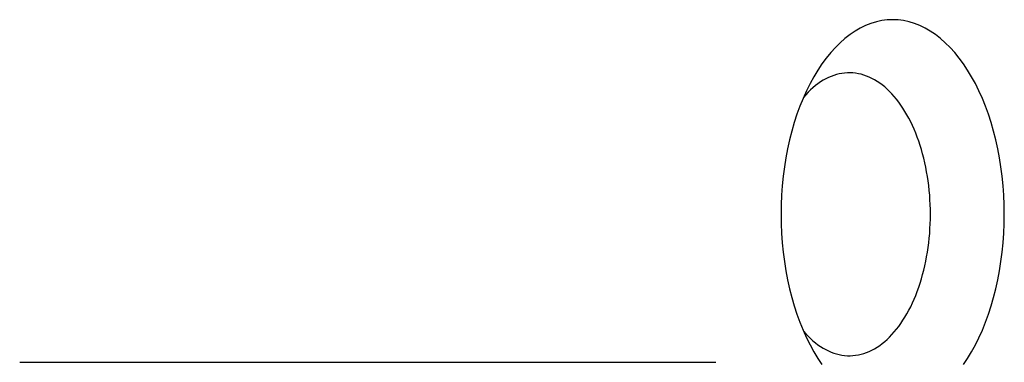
# Model space of a CAD drawing. Extents: x 637 to 3230, y 885 to 2745.
# Tile 16 of 151: x 899 to 926, y 1682 to 1691. Entities that reach past the tile are written whole.
import ezdxf

# ---------------------------------------------------------------- set-up
doc = ezdxf.new("R2010")
doc.units = 0
doc.layers.add('KF_GRAVIS_15_RIGHT', color=7, linetype='CONTINUOUS')

# ---------------------------------------------------------------- blocks, each defined once
blk = doc.blocks.new('KF_GRAVIS_15_RIGHT')
at = {"layer": 'KF_GRAVIS_15_RIGHT'}
for p, q in [((69.6896, -571.5), (85.8573, -571.5)), ((85.8573, -571.5), (89.3684, -571.5))]:
    blk.add_line(p, q, dxfattribs=at)
for points in [[(94.3659, -561.813, 0), (94.2111, -561.82, 0), (94.0567, -561.84, 0), (93.903, -561.873, 0), (93.7504, -561.919, 0), (93.5994, -561.978, 0), (93.4501, -562.05, 0), (93.3031, -562.135, 0), (93.1587, -562.232, 0), (93.0171, -562.341, 0), (92.8788, -562.463, 0), (92.7441, -562.596, 0), (92.6133, -562.74, 0), (92.4867, -562.896, 0), (92.3646, -563.062, 0), (92.2473, -563.238, 0), (92.1352, -563.424, 0), (92.0284, -563.62, 0), (91.9273, -563.824, 0), (91.832, -564.037, 0), (91.7429, -564.258, 0), (91.66, -564.486, 0), (91.5837, -564.721, 0), (91.5141, -564.962, 0), (91.4514, -565.209, 0), (91.3956, -565.46, 0), (91.3471, -565.717, 0), (91.3058, -565.977, 0), (91.2718, -566.24, 0), (91.2454, -566.506, 0), (91.2264, -566.774, 0), (91.215, -567.043, 0), (91.2112, -567.313, 0), (91.215, -567.583, 0), (91.2264, -567.852, 0), (91.2454, -568.12, 0), (91.2718, -568.386, 0), (91.3058, -568.65, 0), (91.3471, -568.91, 0), (91.3956, -569.166, 0), (91.4514, -569.418, 0), (91.5141, -569.665, 0), (91.5837, -569.906, 0), (91.66, -570.141, 0), (91.7429, -570.369, 0), (91.832, -570.59, 0), (91.9273, -570.803, 0), (92.0284, -571.007, 0), (92.1352, -571.202, 0), (92.2473, -571.389, 0), (92.3646, -571.565, 0)], [(96.3672, -571.565, 0), (96.4844, -571.389, 0), (96.5966, -571.202, 0), (96.7033, -571.007, 0), (96.8045, -570.803, 0), (96.8997, -570.59, 0), (96.9889, -570.369, 0), (97.0717, -570.141, 0), (97.1481, -569.906, 0), (97.2177, -569.665, 0), (97.2804, -569.418, 0), (97.3362, -569.166, 0), (97.3847, -568.91, 0), (97.426, -568.65, 0), (97.4599, -568.386, 0), (97.4864, -568.12, 0), (97.5054, -567.852, 0), (97.5168, -567.583, 0), (97.5206, -567.313, 0), (97.5168, -567.043, 0), (97.5054, -566.774, 0), (97.4864, -566.506, 0), (97.4599, -566.24, 0), (97.426, -565.977, 0), (97.3847, -565.717, 0), (97.3362, -565.46, 0), (97.2804, -565.209, 0), (97.2177, -564.962, 0), (97.1481, -564.721, 0), (97.0717, -564.486, 0), (96.9889, -564.258, 0), (96.8997, -564.037, 0), (96.8045, -563.824, 0), (96.7033, -563.62, 0), (96.5966, -563.424, 0), (96.4844, -563.238, 0), (96.3672, -563.062, 0), (96.2451, -562.896, 0), (96.1185, -562.74, 0), (95.9877, -562.596, 0), (95.853, -562.463, 0), (95.7147, -562.341, 0), (95.5731, -562.232, 0), (95.4287, -562.135, 0), (95.2816, -562.05, 0), (95.1324, -561.978, 0), (94.9813, -561.919, 0), (94.8288, -561.873, 0), (94.6751, -561.84, 0), (94.5207, -561.82, 0), (94.3659, -561.813, 0)], [(91.8438, -570.617, 0), (91.9088, -570.692, 0), (91.9752, -570.762, 0), (92.0429, -570.829, 0), (92.1119, -570.892, 0), (92.182, -570.95, 0), (92.2533, -571.005, 0), (92.3256, -571.055, 0), (92.3988, -571.101, 0), (92.4728, -571.142, 0), (92.5476, -571.179, 0), (92.6231, -571.212, 0), (92.6992, -571.24, 0), (92.7758, -571.263, 0), (92.8528, -571.283, 0), (92.9301, -571.297, 0), (93.0077, -571.307, 0), (93.0854, -571.312, 0), (93.1632, -571.313, 0), (93.2409, -571.309, 0), (93.3186, -571.301, 0), (93.396, -571.288, 0), (93.4731, -571.27, 0), (93.5498, -571.248, 0), (93.6261, -571.221, 0), (93.7018, -571.19, 0), (93.7768, -571.155, 0), (93.8511, -571.115, 0), (93.9246, -571.07, 0), (93.9972, -571.022, 0), (94.0688, -570.969, 0), (94.1394, -570.912, 0), (94.2087, -570.85, 0), (94.2769, -570.785, 0), (94.3437, -570.716, 0), (94.4092, -570.642, 0), (94.4732, -570.565, 0), (94.5356, -570.484, 0), (94.5964, -570.4, 0), (94.6556, -570.312, 0), (94.713, -570.221, 0), (94.7687, -570.126, 0), (94.8224, -570.028, 0), (94.8742, -569.927, 0), (94.924, -569.822, 0), (94.9718, -569.715, 0), (95.0174, -569.606, 0), (95.0609, -569.493, 0), (95.1021, -569.378, 0), (95.1412, -569.261, 0), (95.1779, -569.141, 0), (95.2122, -569.02, 0), (95.2442, -568.896, 0), (95.2738, -568.771, 0), (95.3009, -568.644, 0), (95.3255, -568.515, 0), (95.3476, -568.385, 0), (95.3672, -568.254, 0), (95.3842, -568.121, 0), (95.3986, -567.988, 0), (95.4104, -567.854, 0), (95.4196, -567.719, 0), (95.4262, -567.584, 0), (95.4301, -567.449, 0), (95.4315, -567.313, 0), (95.4301, -567.178, 0), (95.4262, -567.042, 0), (95.4196, -566.907, 0), (95.4104, -566.773, 0), (95.3986, -566.639, 0), (95.3842, -566.505, 0), (95.3672, -566.373, 0), (95.3476, -566.242, 0), (95.3255, -566.112, 0), (95.3009, -565.983, 0), (95.2738, -565.856, 0), (95.2442, -565.731, 0), (95.2122, -565.607, 0), (95.1779, -565.485, 0), (95.1412, -565.366, 0), (95.1021, -565.249, 0), (95.0609, -565.134, 0), (95.0174, -565.021, 0), (94.9718, -564.911, 0), (94.924, -564.804, 0), (94.8742, -564.7, 0), (94.8224, -564.599, 0), (94.7687, -564.501, 0), (94.713, -564.406, 0), (94.6556, -564.315, 0), (94.5964, -564.227, 0), (94.5356, -564.142, 0), (94.4732, -564.061, 0), (94.4092, -563.984, 0), (94.3437, -563.911, 0), (94.2769, -563.842, 0), (94.2087, -563.776, 0), (94.1394, -563.715, 0), (94.0688, -563.658, 0), (93.9972, -563.605, 0), (93.9246, -563.556, 0), (93.8511, -563.512, 0), (93.7768, -563.472, 0), (93.7018, -563.436, 0), (93.6261, -563.405, 0), (93.5498, -563.379, 0), (93.4731, -563.356, 0), (93.396, -563.339, 0), (93.3186, -563.326, 0), (93.2409, -563.317, 0), (93.1632, -563.314, 0), (93.0854, -563.314, 0), (93.0077, -563.32, 0), (92.9301, -563.33, 0), (92.8528, -563.344, 0), (92.7758, -563.363, 0), (92.6992, -563.387, 0), (92.6231, -563.415, 0), (92.5476, -563.448, 0), (92.4728, -563.485, 0), (92.3988, -563.526, 0), (92.3256, -563.572, 0), (92.2533, -563.622, 0), (92.182, -563.676, 0), (92.1119, -563.735, 0), (92.0429, -563.798, 0), (91.9752, -563.864, 0), (91.9088, -563.935, 0), (91.8438, -564.009, 0)]]:
    blk.add_polyline3d(points, dxfattribs=at)

msp = doc.modelspace()

# ---------------------------------------------------------------- block references
at = {"layer": 'KF_GRAVIS_15_RIGHT'}
msp.add_blockref('KF_GRAVIS_15_RIGHT', (828.93, 2253.101), dxfattribs=at)

doc.saveas('drawing.dxf')
